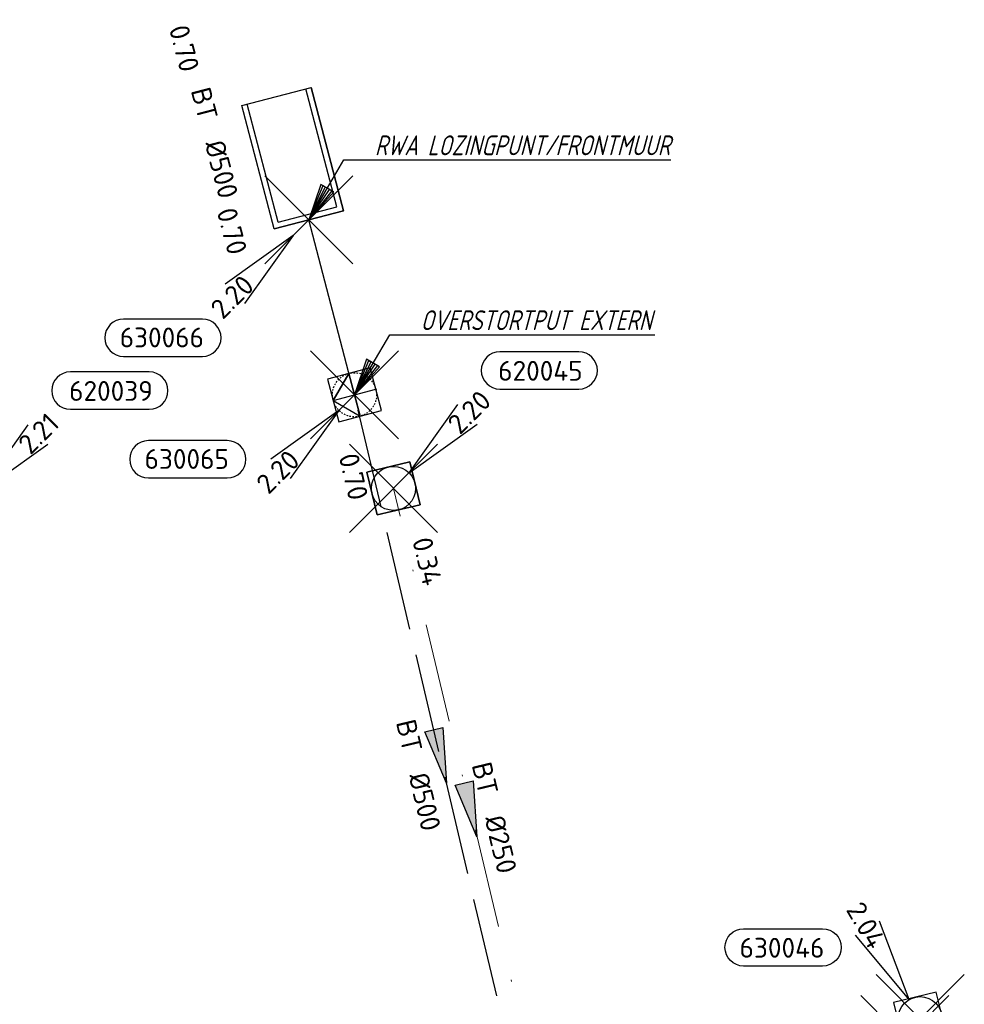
# Model space of a CAD drawing. Header units: metres. Extents: x 153343 to 157271, y 461673 to 467005.
# Tile 180 of 191: x 157104 to 157168, y 464713 to 464780. Entities that reach past the tile are written whole.
import ezdxf
from ezdxf.enums import TextEntityAlignment as Align

# ---------------------------------------------------------------- set-up
doc = ezdxf.new("R2010")
doc.units = ezdxf.units.M
doc.header["$LTSCALE"] = 0.75
doc.header["$PDMODE"] = 3
doc.header["$PDSIZE"] = 3
for name, pattern in [('HIDDENX2', [0.75, 0.5, -0.25]), ('RI-HWA_BETON', [11.4, 9, -2.4]), ('RI-VWA_BETON', [19, 9, -5, 0, -5])]:
    doc.linetypes.add(name, pattern=pattern)
doc.layers.get('0').update_dxf_attribs({"lineweight": 25})
doc.layers.get('defpoints').update_dxf_attribs({"lineweight": 25})
for name, color, linetype in [('B-OI-RI-AANPIJLING', 1, 'Continuous'), ('B-OI-RI-HWA_OVERSTORTLEIDING_BETON_500-G', 151, 'Continuous'), ('B-OI-RI-HWA_PUTNUMMER-S @ 0.75', 151, 'Continuous'), ('B-OI-RI-HWA_RIOOLPUT_OVERSTORTPUT-S @ 0.75', 151, 'Continuous'), ('B-OI-RI-HWA_TRANSPORTLEIDING_BETON_500-G', 151, 'RI-HWA_BETON'), ('B-OI-RI-VWA_PUTNUMMER-S @ 0.75', 33, 'Continuous')]:
    doc.layers.add(name, color=color, linetype=linetype)
for name, color, linetype, lineweight in [('B-OI-RI-HWA_RIOOLPUT_INSPECTIEPUT-S', 151, 'Continuous', 25), ('B-OI-RI-HWA_STROOMRICHTING-S @ 0.75', 151, 'Continuous', 25), ('B-OI-RI-HWA_UITSTROOMBAK-S @ 0.75', 151, 'Continuous', 25), ('B-OI-RI-VWA_RIOOLPUT_INSPECTIEPUT_BETON-S', 33, 'Continuous', 25), ('B-OI-RI-VWA_STROOMRICHTING-S @ 0.75', 33, 'Continuous', 25), ('B-OI-RI-VWA_TRANSPORTLEIDING_BETON_250-G', 33, 'RI-VWA_BETON', 18), ('N-OI-RI-BIJZONDERDERHEDEN-T18', 134, 'Continuous', 18)]:
    doc.layers.add(name, color=color, linetype=linetype, lineweight=lineweight)
for name, color, linetype, plot in [('inspectieput', 7, 'Continuous', False), ('overstortput extern', 7, 'Continuous', False), ('rwa lozingpunt_frontmuur', 7, 'Continuous', False)]:
    doc.layers.add(name, color=color, linetype=linetype, plot=plot)
doc.styles.add('NLCS-ISO', font='isocpeur.ttf')
doc.styles.add('NLCS-ISO-M750-T18_CURSIEF', font='NLCS-ISO.ttf', dxfattribs={"oblique": 15, "height": 1.35})

# ---------------------------------------------------------------- blocks, each defined once
blk = doc.blocks.new('*U35')
at = {"ltscale": 0.1, "style": 'NLCS-ISO'}
for tag, p in [('MAT', (-1, 0.5000000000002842)), ('BOBL', (-5.662221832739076, 1.144560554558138e-13))]:
    blk.add_attdef(tag, text='', height=1.8, dxfattribs=at).set_placement(p, align=Align.BOTTOM_RIGHT)
for tag, p in [('DIA', (1, 0.5000000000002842)), ('BOBR', (7.216235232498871, 0.003202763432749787))]:
    blk.add_attdef(tag, text='', height=1.8, dxfattribs=at).set_placement(p, align=Align.BOTTOM_LEFT)
at = {"layer": 'defpoints', "ltscale": 0.1, "style": 'NLCS-ISO', "flags": 1}
blk.add_attdef('JVA', text='', height=1.8, dxfattribs=at).set_placement((0, -0.9999999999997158), align=Align.TOP_CENTER)
blk = doc.blocks.new('*U1838')
at = {"ltscale": 0.1}
blk.add_hatch(color=256, dxfattribs=at).paths.add_polyline_path([(2.500000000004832, 0), (-2.500000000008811, -0.8333333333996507), (-2.500000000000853, 0.8333333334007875)])
at = {"ltscale": 0.1, "flags": 128}
blk.add_lwpolyline([(2.500000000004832, 0), (-2.500000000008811, -0.8333333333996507), (-2.500000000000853, 0.8333333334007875)], close=True, dxfattribs=at)
at = {"ltscale": 0.1, "style": 'NLCS-ISO'}
for tag, p in [('BOBL', (-24.38218558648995, -3.240000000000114)), ('MAT', (-1.000000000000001, -3.740000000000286))]:
    blk.add_attdef(tag, text='', height=1.8, dxfattribs=at).set_placement(p, align=Align.BOTTOM_RIGHT)
for tag, p in [('BOBR', (23.43619502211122, -3.231862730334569)), ('DIA', (0.9999999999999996, -3.740000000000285))]:
    blk.add_attdef(tag, text='', height=1.8, dxfattribs=at).set_placement(p, align=Align.BOTTOM_LEFT)
at = {"layer": 'defpoints', "ltscale": 0.1, "style": 'NLCS-ISO', "flags": 1}
blk.add_attdef('JVA', text='', height=1.8, dxfattribs=at).set_placement((0, -0.9999999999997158), align=Align.TOP_CENTER)
blk = doc.blocks.new('*U1761')
at = {"ltscale": 0.1}
blk.add_hatch(color=256, dxfattribs=at).paths.add_polyline_path([(2.500000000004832, 0), (-2.500000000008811, -0.8333333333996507), (-2.500000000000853, 0.8333333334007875)])
at = {"ltscale": 0.1, "flags": 128}
blk.add_lwpolyline([(2.500000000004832, 0), (-2.500000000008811, -0.8333333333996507), (-2.500000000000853, 0.8333333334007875)], close=True, dxfattribs=at)
at = {"ltscale": 0.1, "style": 'NLCS-ISO'}
for tag, p in [('MAT', (-1, 0.5000000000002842)), ('BOBL', (-20.65557368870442, 1.12767654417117e-13))]:
    blk.add_attdef(tag, text='', height=1.8, dxfattribs=at).set_placement(p, align=Align.BOTTOM_RIGHT)
for tag, p in [('DIA', (1, 0.5000000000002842)), ('BOBR', (19.7095840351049, -0.005531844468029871))]:
    blk.add_attdef(tag, text='', height=1.8, dxfattribs=at).set_placement(p, align=Align.BOTTOM_LEFT)
at = {"layer": 'defpoints', "ltscale": 0.1, "style": 'NLCS-ISO', "flags": 1}
blk.add_attdef('JVA', text='', height=1.8, dxfattribs=at).set_placement((0, -0.9999999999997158), align=Align.TOP_CENTER)
blk = doc.blocks.new('SRI-UITSTROOMBAK-SO')
at = {"color": 7}
for p, q in [((-3.249999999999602, -2.273736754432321e-13), (-3.249999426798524, 11.55924730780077)), ((-3.249999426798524, 11.55924730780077), (3.249999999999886, 11.55924730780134)), ((-2.749999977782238, 0.5000000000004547), (-2.749999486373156, 11.55924730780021)), ((2.750000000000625, 0.5000000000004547), (2.750000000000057, 11.55924730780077)), ((3.250000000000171, 3.410605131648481e-13), (3.250000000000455, 11.55924730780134)), ((-3.250000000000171, -2.273736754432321e-13), (3.250000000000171, 3.410605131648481e-13)), ((-2.749999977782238, 0.5000000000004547), (2.750000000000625, 0.5000000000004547))]:
    blk.add_line(p, q, dxfattribs=at)
at = {"flags": 128}
blk.add_lwpolyline([(-3.249999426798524, 11.55924730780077), (3.250000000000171, 11.55924730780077), (3.250000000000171, 3.410605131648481e-13), (-3.249999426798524, 3.410605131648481e-13)], close=True, dxfattribs=at)
blk = doc.blocks.new('*U241')
for q in [(-7.601397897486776, -5.833630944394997), (-5.833630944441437, -7.601397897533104)]:
    blk.add_line((-1.414213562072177, -1.414213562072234), q)
blk.add_lwpolyline([(-16.8101220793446, -12.39118641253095), (-9.652067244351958, -12.39118641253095, 0.9999999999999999), (-9.652067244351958, -9.006816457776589), (-16.8101220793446, -9.006816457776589, 0.9999999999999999)], format="xyb", close=True)
at = {"ltscale": 0.1, "style": 'NLCS-ISO'}
blk.add_attdef('PUTHGT', text='', height=1.8, rotation=44.99999999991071, dxfattribs=at).set_placement((-8.442832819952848, -8.482353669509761), align=Align.MIDDLE_LEFT)
blk.add_attdef('PUTNR', text='', height=1.8, dxfattribs=at).set_placement((-13.33333333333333, -8.866666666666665), align=Align.MIDDLE_CENTER)
blk = doc.blocks.new('B-SRI-PUT_OVERSTORT-SO')
at = {"ltscale": 0.1}
for p, q in [((3.721112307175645e-10, 1.999999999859), (-1.999999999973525, -1.395363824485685e-10)), ((3.721112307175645e-10, 1.999999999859), (3.721112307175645e-10, -2.000000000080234)), ((3.721112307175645e-10, 1.999999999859), (1.999999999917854, -1.397495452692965e-10)), ((2.000000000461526, -1.397495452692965e-10), (-1.999999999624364, -1.395363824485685e-10))]:
    blk.add_line(p, q, dxfattribs=at)
at = {"lineweight": -3, "flags": 128}
blk.add_lwpolyline([(-1.999999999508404, -2.000000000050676), (2.000000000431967, -2.000000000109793), (2.000000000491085, 1.999999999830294), (-1.999999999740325, 1.999999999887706)], close=True, dxfattribs=at)
at = {"ltscale": 0.1, "flags": 128}
blk.add_lwpolyline([(3.721112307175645e-10, 1.999999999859), (-1.9999999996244, 2.095532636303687e-10), (1.999999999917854, -1.397495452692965e-10)], close=True, dxfattribs=at)
at = {"linetype": 'HIDDENX2', "lineweight": -3, "ltscale": 0.25}
blk.add_circle((3.434053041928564e-10, 3.255138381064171e-10), 1.999999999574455, dxfattribs=at)
blk = doc.blocks.new('*U999')
for q in [(-7.601397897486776, -5.833630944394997), (-5.833630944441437, -7.601397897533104)]:
    blk.add_line((-1.414213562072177, -1.414213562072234), q)
blk.add_lwpolyline([(-18.6989038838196, -7.548211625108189), (-11.54084904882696, -7.548211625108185, 0.9999999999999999), (-11.54084904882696, -4.163841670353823), (-18.6989038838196, -4.163841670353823, 0.9999999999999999)], format="xyb", close=True)
at = {"ltscale": 0.1, "style": 'NLCS-ISO'}
blk.add_attdef('PUTHGT', text='', height=1.8, rotation=44.99999999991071, dxfattribs=at).set_placement((-8.442832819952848, -8.482353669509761), align=Align.MIDDLE_LEFT)
blk.add_attdef('PUTNR', text='', height=1.8, dxfattribs=at).set_placement((-15.22211513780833, -4.023691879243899), align=Align.MIDDLE_CENTER)
blk = doc.blocks.new('B-SRI-PUT_HWA-SO')
at = {"lineweight": -3, "flags": 128}
blk.add_lwpolyline([(-1.999999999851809, -2.00000000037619), (2.000000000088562, -2.000000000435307), (2.000000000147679, 1.99999999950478), (-2.00000000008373, 1.999999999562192)], close=True, dxfattribs=at)
at = {"lineweight": -3}
blk.add_circle((0, 0), 1.999999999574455, dxfattribs=at)
blk = doc.blocks.new('*U1000')
for q in [(-3.705564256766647, 8.836362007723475), (-5.865223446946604, 7.577047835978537)]:
    blk.add_line((-1.007451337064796, 1.727727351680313), q)
blk.add_lwpolyline([(-16.01822004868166, 8.159373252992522), (-8.860165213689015, 8.159373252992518, -0.9999999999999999), (-8.860165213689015, 4.775003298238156), (-16.01822004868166, 4.775003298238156, -0.9999999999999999)], format="xyb", close=True)
at = {"ltscale": 0.1, "style": 'NLCS-ISO'}
blk.add_attdef('PUTHGT', text='', height=1.8, rotation=300.2467958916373, dxfattribs=at).set_placement((-6.004404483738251, 10.35272314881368), align=Align.MIDDLE_LEFT)
blk.add_attdef('PUTNR', text='', height=1.8, dxfattribs=at).set_placement((-12.54143130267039, 6.434853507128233), align=Align.MIDDLE_CENTER)
blk = doc.blocks.new('*U43')
for q in [(5.833630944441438, 7.601397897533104), (7.601397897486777, 5.833630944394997)]:
    blk.add_line((1.414213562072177, 1.414213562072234), q)
blk.add_lwpolyline([(16.8101220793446, 12.39118641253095), (9.652067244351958, 12.39118641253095, 0.9999999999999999), (9.652067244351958, 9.006816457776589), (16.8101220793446, 9.006816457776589, 0.9999999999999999)], format="xyb", close=True)
at = {"ltscale": 0.1, "style": 'NLCS-ISO'}
blk.add_attdef('PUTHGT', text='', height=1.8, rotation=44.99999999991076, dxfattribs=at).set_placement((5.388131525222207, 5.427652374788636), align=Align.MIDDLE_LEFT)
blk.add_attdef('PUTNR', text='', height=1.8, dxfattribs=at).set_placement((13.33333333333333, 10.66666666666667), align=Align.MIDDLE_CENTER)
blk = doc.blocks.new('B-SRI-PUT_VWA-SO')
at = {"flags": 128}
blk.add_lwpolyline([(-2.00008364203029, 2.000083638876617), (1.99991635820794, 2.000083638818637), (1.999916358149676, -1.99991636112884), (-2.000083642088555, -1.999916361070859)], close=True, dxfattribs=at)
at = {"lineweight": -3, "flags": 128}
blk.add_lwpolyline([(2.000083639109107, -1.99991635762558), (1.99991635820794, 2.000083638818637), (-2.000083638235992, 1.999916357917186), (-1.999916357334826, -2.000083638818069)], close=True, dxfattribs=at)
at = {"lineweight": -3}
blk.add_circle((0, 0), 1.999999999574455, dxfattribs=at)

msp = doc.modelspace()

# ---------------------------------------------------------------- linework, layer by layer
at = {"layer": 'B-OI-RI-AANPIJLING', "transparency": 33554610, "flags": 128}
for points in [[(157123.8200002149, 464766.5599999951), (157125.5241539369, 464768.4589365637), (157124.6441691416, 464768.9747143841), (157123.8200002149, 464766.5599999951), (157124.7908332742, 464768.888751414), (157124.9374974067, 464768.8027884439), (157123.8200002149, 464766.5599999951), (157125.2308256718, 464768.6308625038), (157125.3774898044, 464768.5448995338), (157123.8200002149, 464766.5599999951), (157126.2138002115, 464770.644137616), (157148.4591514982, 464770.644137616)], [(157126.9300002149, 464754.6599999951), (157128.6341539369, 464756.5589365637), (157127.7541691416, 464757.074714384), (157126.9300002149, 464754.6599999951), (157127.9008332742, 464756.9887514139), (157128.0474974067, 464756.9027884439), (157126.9300002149, 464754.6599999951), (157128.3408256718, 464756.7308625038), (157128.4874898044, 464756.6448995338), (157126.9300002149, 464754.6599999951), (157129.3238002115, 464758.744137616), (157147.3693320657, 464758.744137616)]]:
    msp.add_lwpolyline(points, dxfattribs=at)
at = {"layer": 'B-OI-RI-HWA_OVERSTORTLEIDING_BETON_500-G', "transparency": 33554610}
msp.add_line((157126.93, 464754.66), (157123.82, 464766.56), dxfattribs=at)
at = {"layer": 'B-OI-RI-HWA_TRANSPORTLEIDING_BETON_500-G', "transparency": 33554610}
msp.add_line((157138.58, 464705.44), (157126.93, 464754.66), dxfattribs=at)
at = {"layer": 'B-OI-RI-VWA_TRANSPORTLEIDING_BETON_250-G', "transparency": 33554610}
msp.add_line((157140.07, 464704.54), (157129.58, 464748.29), dxfattribs=at)
at = {"layer": 'inspectieput', "color": 0, "transparency": 33554610}
for p in [(157129.58, 464748.29), (157165.42, 464712.21), (157164.37, 464710.78)]:
    msp.add_point(p, dxfattribs=at)
at = {"layer": 'overstortput extern', "color": 0, "transparency": 33554610}
msp.add_point((157126.93, 464754.66), dxfattribs=at)
at = {"layer": 'rwa lozingpunt_frontmuur', "color": 0, "transparency": 33554610}
msp.add_point((157123.82, 464766.56), dxfattribs=at)

# ---------------------------------------------------------------- block references
at = {"layer": 'B-OI-RI-HWA_PUTNUMMER-S @ 0.75', "color": 0, "transparency": 33554610}
ref = msp.add_blockref('*U241', (157123.82, 464766.56), dxfattribs=dict(at, xscale=0.75, yscale=0.75, zscale=0.75))
ref.add_attrib('PUTNR', '630066', dxfattribs={"layer": '0', "ltscale": 0.1, "height": 1.35, "style": 'NLCS-ISO'}).set_placement((157113.82, 464758.5600000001), align=Align.MIDDLE_CENTER)
ref.add_attrib('PUTHGT', '2.20', dxfattribs={"layer": '0', "ltscale": 0.1, "height": 1.35, "rotation": 44.99999999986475, "style": 'NLCS-ISO'}).set_placement((157117.487875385, 464760.1982347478), align=Align.MIDDLE_LEFT)
ref = msp.add_blockref('*U999', (157126.93, 464754.66), dxfattribs=dict(at, xscale=0.75, yscale=0.75, zscale=0.75))
ref.add_attrib('PUTNR', '630065', dxfattribs={"layer": '0', "ltscale": 0.1, "height": 1.35, "style": 'NLCS-ISO'}).set_placement((157115.5134136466, 464750.2922310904), align=Align.MIDDLE_CENTER)
ref.add_attrib('PUTHGT', '2.20', dxfattribs={"layer": '0', "ltscale": 0.1, "height": 1.35, "rotation": 44.99999999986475, "style": 'NLCS-ISO'}).set_placement((157120.597875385, 464748.2982347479), align=Align.MIDDLE_LEFT)
at = {"layer": 'B-OI-RI-HWA_PUTNUMMER-S @ 0.75', "color": 0, "transparency": 33554610, "xscale": 0.75, "yscale": 0.75, "zscale": 0.75}
msp.add_blockref('*U1000', (157165.42, 464712.21), dxfattribs=at).add_auto_attribs({'PUTNR': '630046', 'PUTHGT': '2.04'})
at = {"layer": 'B-OI-RI-HWA_RIOOLPUT_INSPECTIEPUT-S', "transparency": 33554610, "xscale": 0.7500000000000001, "yscale": 0.7500000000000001, "zscale": 0.7500000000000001, "rotation": 283.890564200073}
msp.add_blockref('B-SRI-PUT_HWA-SO', (157165.42, 464712.2100000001), dxfattribs=at)
at = {"layer": 'B-OI-RI-HWA_RIOOLPUT_OVERSTORTPUT-S @ 0.75', "color": 0, "transparency": 33554610, "xscale": 0.7500000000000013, "yscale": 0.7500000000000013, "zscale": 0.7500000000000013, "rotation": 104.6463509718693}
msp.add_blockref('B-SRI-PUT_OVERSTORT-SO', (157126.93, 464754.66), dxfattribs=at)
at = {"layer": 'B-OI-RI-HWA_STROOMRICHTING-S @ 0.75', "color": 0, "transparency": 33554610, "xscale": 0.75, "yscale": 0.75, "zscale": 0.75}
for name, p, rotation, values in [('*U35', (157115.7748353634, 464772.2995739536), 284.6463509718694, {'MAT': 'BT', 'DIA': '%%c500', 'BOBL': '0.70', 'BOBR': '0.70'}), ('*U1838', (157132.755, 464730.05), 283.3164091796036, {'MAT': 'BT', 'DIA': '%%c500', 'BOBL': '0.70', 'BOBR': '0.46'})]:
    msp.add_blockref(name, p, dxfattribs=dict(at, rotation=rotation)).add_auto_attribs(values)
at = {"layer": 'B-OI-RI-HWA_UITSTROOMBAK-S @ 0.75', "color": 0, "transparency": 33554610, "xscale": 0.75, "yscale": 0.75, "zscale": 0.75, "rotation": 14.64635097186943}
msp.add_blockref('SRI-UITSTROOMBAK-SO', (157123.82, 464766.56), dxfattribs=at)
at = {"layer": 'B-OI-RI-VWA_PUTNUMMER-S @ 0.75', "color": 0, "transparency": 33554610, "xscale": 0.75, "yscale": 0.75, "zscale": 0.75}
for p, values in [((157129.58, 464748.29), {'PUTNR': '620045', 'PUTHGT': '2.20'}), ((157100.36, 464746.92), {'PUTNR': '620039', 'PUTHGT': '2.21'})]:
    msp.add_blockref('*U43', p, dxfattribs=at).add_auto_attribs(values)
at = {"layer": 'B-OI-RI-VWA_RIOOLPUT_INSPECTIEPUT_BETON-S', "transparency": 33554610, "xscale": 0.7499999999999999, "yscale": 0.7499999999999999, "zscale": 0.7499999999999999, "rotation": 283.4833497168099}
msp.add_blockref('B-SRI-PUT_VWA-SO', (157129.58, 464748.29), dxfattribs=at)
at = {"layer": 'B-OI-RI-VWA_STROOMRICHTING-S @ 0.75', "color": 0, "transparency": 33554610, "xscale": 0.75, "yscale": 0.75, "zscale": 0.75, "rotation": 283.4833497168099}
msp.add_blockref('*U1761', (157134.825, 464726.415), dxfattribs=at).add_auto_attribs({'MAT': 'BT', 'DIA': '%%c250', 'BOBL': '0.34', 'BOBR': '0.03'})

# ---------------------------------------------------------------- texts
at = {"layer": 'N-OI-RI-BIJZONDERDERHEDEN-T18', "transparency": 33554610, "style": 'NLCS-ISO-M750-T18_CURSIEF', "oblique": 15, "width": 0.8}
for s, p in [('RWA LOZINGPUNT/FRONTMUUR', (157128.3150913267, 464770.9557919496)), ('OVERSTORTPUT EXTERN', (157131.4250913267, 464759.0557919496))]:
    msp.add_text(s, height=1.35, dxfattribs=at).set_placement(p)

doc.saveas('drawing.dxf')
